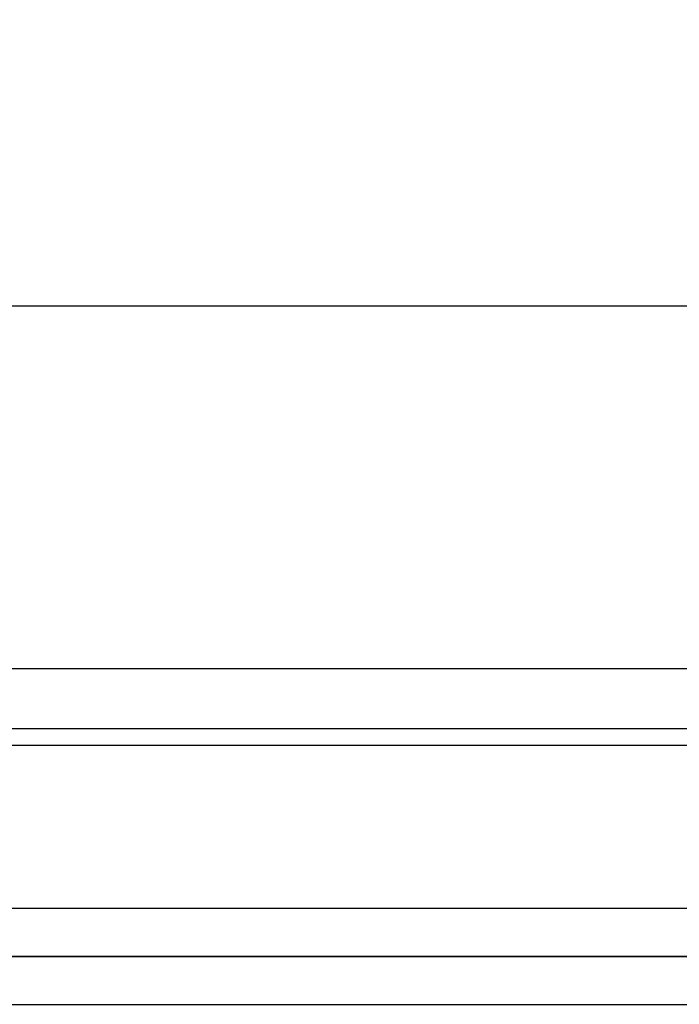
# Model space of a CAD drawing. Header units: millimetres. Extents: x 373037 to 682063, y 76092 to 274210.
# Tile 40 of 256: x 660919 to 660988, y 249592 to 249695. Entities that reach past the tile are written whole.
import ezdxf

# ---------------------------------------------------------------- set-up
doc = ezdxf.new("R2010")
doc.units = ezdxf.units.MM
doc.header["$LTSCALE"] = 100
doc.linetypes.add('ČÁRKOVANÁ', pattern=[19.05, 12.7, -6.35])
doc.layers.add('PUDORYS', color=253, linetype='CONTINUOUS')

msp = doc.modelspace()

# ---------------------------------------------------------------- linework, layer by layer
at = {"layer": 'PUDORYS', "color": 252, "ltscale": 15, "true_color": 0x939598}
for points in [[(655036.64, 249592.15), (681616.64, 249592.15), (681616.64, 273272.15), (655036.64, 273272.15)], [(681611.64, 273267.15), (655041.64, 273267.15), (655041.64, 249597.15), (681611.64, 249597.15)], [(655063.64, 249619.15), (681589.64, 249619.15), (681589.64, 273245.15), (655063.64, 273245.15)], [(681581.64, 273237.15), (655071.64, 273237.15), (655071.64, 249627.15), (681581.64, 249627.15)], [(660902.31, 249620.9), (661370.97, 249620.9), (661370.97, 249664.9), (660902.31, 249664.9)]]:
    msp.add_lwpolyline(points, close=True, dxfattribs=at)
at = {"layer": 'PUDORYS', "color": 252, "linetype": 'ČÁRKOVANÁ', "ltscale": 5, "true_color": 0x939598}
for points in [[(681606.64, 249602.15), (655036.64, 249602.15), (655036.64, 273272.15), (681606.64, 273272.15)], [(681611.64, 249597.15), (655041.64, 249597.15), (655041.64, 273267.15), (681611.64, 273267.15)]]:
    msp.add_lwpolyline(points, close=True, dxfattribs=at)
at = {"layer": 'PUDORYS', "color": 252, "true_color": 0x939598}
msp.add_lwpolyline([(660983.28, 249620.9), (661370.97, 249620.9), (661370.97, 249664.9), (660983.28, 249664.9), (660902.31, 249664.9), (660902.31, 249620.9)], close=True, dxfattribs=at)

doc.saveas('drawing.dxf')
